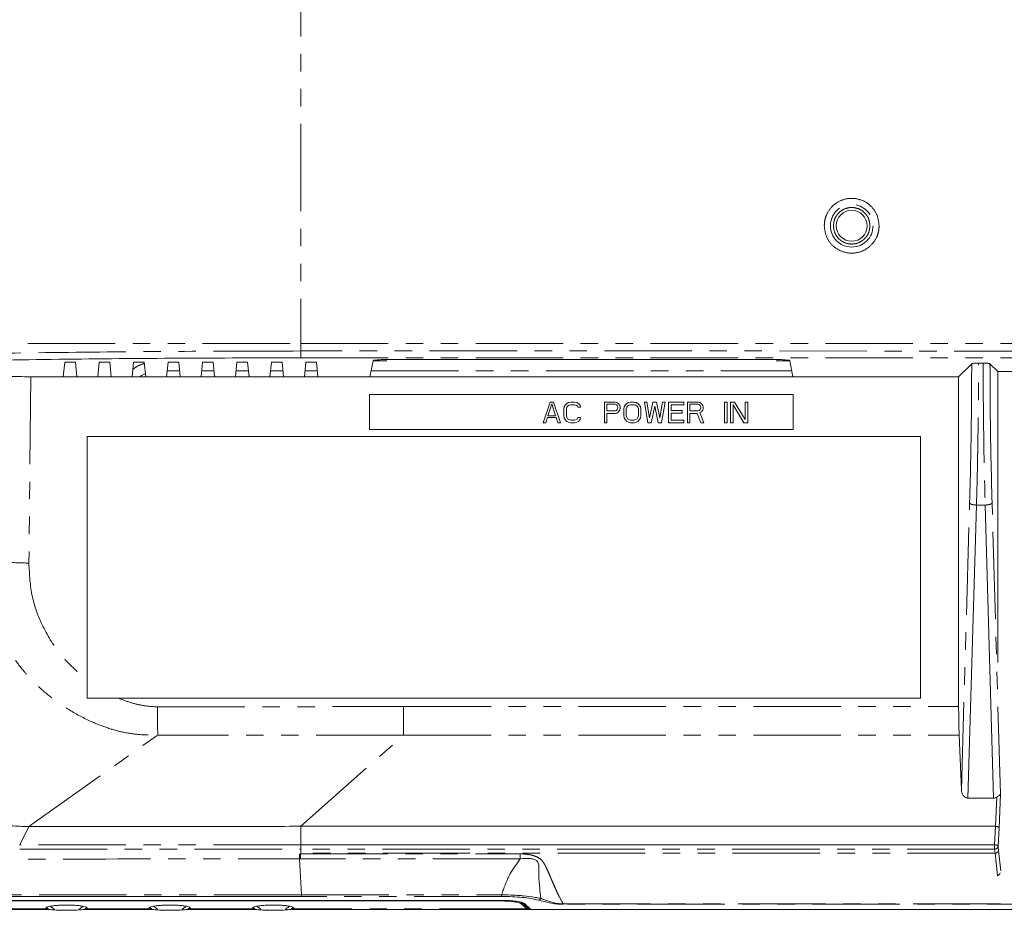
# Model space of a CAD drawing. Header units: millimetres. Extents: x 19 to 844, y 7 to 552.
# Tile 11 of 36: x 112 to 183, y 232 to 296. Entities that reach past the tile are written whole.
import ezdxf

# ---------------------------------------------------------------- set-up
doc = ezdxf.new("R2010")
doc.units = ezdxf.units.MM
doc.linetypes.add('PHANTOM', pattern=[12.7, 6.35, -1.27, 1.27, -1.27, 1.27, -1.27])

msp = doc.modelspace()

# ---------------------------------------------------------------- linework, layer by layer
at = {"color": 8, "linetype": 'PHANTOM', "lineweight": 0}
for p, q in [((132.379, 339.723), (132.38, 272.972)), ((132.38, 272.972), (132.38, 272.429)), ((132.38, 272.972), (262.38, 272.972)), ((262.38, 272.428), (132.38, 272.429)), ((132.38, 271.933), (262.38, 271.933)), ((138.619, 271.722), (137.642, 271.722)), ((167.884, 271.722), (166.89, 271.722)), ((122.679, 270.988), (123.58, 270.988)), ((125.179, 270.988), (126.08, 270.988)), ((127.679, 270.988), (128.58, 270.988)), ((130.179, 270.988), (131.08, 270.988)), ((132.679, 270.988), (133.58, 270.988)), ((137.479, 270.988), (168.03, 270.988)), ((181.921, 271.548), (181.922, 271.265)), ((181.922, 271.265), (181.924, 270.651)), ((112.775, 270.56), (112.638, 257.027)), ((180.343, 240.576), (180.942, 261.398)), ((181.44, 261.242), (182.071, 261.242)), ((183.179, 240.254), (182.57, 261.398)), ((121.978, 246.585), (139.841, 246.614)), ((139.841, 246.614), (180.144, 246.614)), ((112.629, 237.902), (121.99, 244.537)), ((139.841, 244.53), (121.99, 244.537)), ((132.387, 237.917), (139.841, 244.53)), ((139.841, 244.53), (180.184, 244.53)), ((182.917, 240.04), (182.831, 237.917)), ((112.629, 237.902), (111.969, 236.581)), ((132.387, 237.917), (132.386, 236.582)), ((182.831, 237.917), (182.756, 236.581)), ((132.382, 236.261), (132.382, 235.96)), ((182.756, 236.261), (132.382, 236.261)), ((182.786, 235.96), (132.382, 235.96)), ((182.756, 236.261), (182.786, 235.96)), ((132.29, 235.914), (132.29, 235.554)), ((132.29, 235.554), (132.428, 232.942)), ((132.358, 235.914), (148.319, 235.914)), ((148.32, 235.553), (132.358, 235.553)), ((148.32, 235.553), (148.319, 235.914)), ((132.428, 232.942), (146.959, 232.942)), ((146.959, 232.823), (132.428, 232.823)), ((146.889, 232.498), (146.889, 232.537)), ((148.366, 232.301), (148.366, 232.403)), ((150.237, 232.413), (149.631, 232.553)), ((113.903, 231.923), (109.356, 231.923)), ((121.403, 231.923), (116.856, 231.923)), ((128.903, 231.923), (124.356, 231.923)), ((148.787, 231.923), (131.856, 231.923)), ((151.431, 232.276), (264.777, 232.276)), ((264.777, 232.254), (151.431, 232.254))]:
    msp.add_line(p, q, dxfattribs=at)
at = {"color": 7, "linetype": 'Continuous', "lineweight": 15}
for p, q in [((137.394, 270.56), (137.626, 271.724)), ((138.626, 271.81), (166.884, 271.81)), ((167.883, 271.724), (168.116, 270.56)), ((115.137, 270.56), (115.241, 271.606)), ((115.491, 271.627), (115.768, 271.627)), ((116.018, 271.606), (116.123, 270.56)), ((117.637, 270.56), (117.741, 271.606)), ((117.991, 271.627), (118.268, 271.627)), ((118.518, 271.606), (118.623, 270.56)), ((120.137, 270.56), (120.241, 271.606)), ((120.491, 271.627), (120.768, 271.627)), ((121.018, 271.606), (121.123, 270.56)), ((122.637, 270.56), (122.741, 271.606)), ((122.991, 271.627), (123.268, 271.627)), ((123.518, 271.606), (123.623, 270.56)), ((125.137, 270.56), (125.241, 271.606)), ((125.491, 271.627), (125.768, 271.627)), ((126.018, 271.606), (126.123, 270.56)), ((127.637, 270.56), (127.741, 271.606)), ((127.991, 271.627), (128.268, 271.627)), ((128.518, 271.606), (128.623, 270.56)), ((130.137, 270.56), (130.241, 271.606)), ((130.491, 271.627), (130.768, 271.627)), ((131.018, 271.606), (131.123, 270.56)), ((132.637, 270.56), (132.741, 271.606)), ((132.991, 271.627), (133.268, 271.627)), ((133.518, 271.606), (133.623, 270.56)), ((180.144, 270.56), (181.092, 271.508)), ((181.921, 271.548), (181.591, 271.548)), ((182.42, 271.508), (182.983, 270.944)), ((112.775, 270.56), (115.137, 270.56)), ((116.123, 270.56), (115.137, 270.56)), ((116.123, 270.56), (117.637, 270.56)), ((118.623, 270.56), (117.637, 270.56)), ((118.623, 270.56), (120.137, 270.56)), ((121.123, 270.56), (120.137, 270.56)), ((121.123, 270.56), (122.637, 270.56)), ((123.623, 270.56), (122.637, 270.56)), ((123.623, 270.56), (125.137, 270.56)), ((126.123, 270.56), (125.137, 270.56)), ((126.123, 270.56), (127.637, 270.56)), ((128.623, 270.56), (127.637, 270.56)), ((128.623, 270.56), (130.137, 270.56)), ((131.123, 270.56), (130.137, 270.56)), ((131.123, 270.56), (132.637, 270.56)), ((133.623, 270.56), (132.637, 270.56)), ((133.623, 270.56), (137.394, 270.56)), ((168.116, 270.56), (137.394, 270.56)), ((168.116, 270.56), (180.144, 270.56)), ((180.144, 270.56), (180.144, 246.614)), ((182.983, 270.944), (194.067, 270.944)), ((182.983, 270.944), (182.983, 249.806)), ((137.38, 269.272), (168.13, 269.272)), ((137.38, 266.722), (137.38, 269.272)), ((168.13, 269.272), (168.13, 266.722)), ((149.975, 267.222), (150.475, 268.722)), ((150.6, 268.595), (150.318, 267.733)), ((150.475, 268.722), (150.725, 268.722)), ((150.881, 267.733), (150.6, 268.595)), ((150.725, 268.722), (151.225, 267.222)), ((151.475, 268.212), (151.506, 268.371)), ((151.475, 267.733), (151.475, 268.212)), ((151.506, 268.371), (151.568, 268.499)), ((151.568, 268.499), (151.693, 268.627)), ((151.693, 268.34), (151.662, 268.212)), ((151.662, 268.212), (151.662, 267.733)), ((151.693, 268.627), (151.818, 268.691)), ((151.756, 268.435), (151.693, 268.34)), ((151.85, 268.499), (151.756, 268.435)), ((151.818, 268.691), (151.975, 268.722)), ((151.975, 268.531), (151.85, 268.499)), ((151.975, 268.722), (152.256, 268.722)), ((152.256, 268.531), (151.975, 268.531)), ((152.256, 268.722), (152.412, 268.691)), ((152.381, 268.499), (152.256, 268.531)), ((152.475, 268.435), (152.381, 268.499)), ((152.412, 268.691), (152.537, 268.627)), ((152.506, 268.34), (152.475, 268.435)), ((152.693, 268.34), (152.506, 268.34)), ((152.537, 268.627), (152.662, 268.499)), ((152.662, 268.499), (152.693, 268.34)), ((154.42, 268.722), (155.17, 268.722)), ((154.42, 267.222), (154.42, 268.722)), ((155.201, 268.563), (154.607, 268.563)), ((154.607, 268.563), (154.607, 268.084)), ((155.17, 268.722), (155.326, 268.691)), ((155.295, 268.531), (155.201, 268.563)), ((155.201, 268.084), (155.295, 268.116)), ((155.357, 268.467), (155.295, 268.531)), ((155.295, 268.116), (155.357, 268.18)), ((155.326, 268.691), (155.451, 268.595)), ((155.388, 268.371), (155.357, 268.467)), ((155.357, 268.18), (155.388, 268.276)), ((155.388, 268.276), (155.388, 268.371)), ((155.451, 268.595), (155.545, 268.467)), ((155.545, 268.148), (155.451, 268.02)), ((155.545, 268.467), (155.576, 268.371)), ((155.576, 268.244), (155.545, 268.148)), ((155.576, 268.371), (155.576, 268.244)), ((155.826, 268.212), (155.857, 268.371)), ((155.826, 267.733), (155.826, 268.212)), ((155.857, 268.371), (155.92, 268.499)), ((155.92, 268.499), (156.045, 268.627)), ((156.045, 268.34), (156.013, 268.212)), ((156.013, 268.212), (156.013, 267.733)), ((156.045, 268.627), (156.17, 268.691)), ((156.107, 268.435), (156.045, 268.34)), ((156.201, 268.499), (156.107, 268.435)), ((156.17, 268.691), (156.326, 268.722)), ((156.326, 268.531), (156.201, 268.499)), ((156.326, 268.722), (156.576, 268.722)), ((156.576, 268.531), (156.326, 268.531)), ((156.576, 268.722), (156.732, 268.691)), ((156.701, 268.499), (156.576, 268.531)), ((156.795, 268.435), (156.701, 268.499)), ((156.732, 268.691), (156.857, 268.627)), ((156.857, 268.34), (156.795, 268.435)), ((156.857, 268.627), (156.982, 268.499)), ((156.888, 268.212), (156.857, 268.34)), ((156.888, 267.733), (156.888, 268.212)), ((156.982, 268.499), (157.045, 268.371)), ((157.045, 268.371), (157.076, 268.212)), ((157.076, 268.212), (157.076, 267.733)), ((157.326, 268.722), (157.513, 268.722)), ((157.576, 267.222), (157.326, 268.722)), ((157.513, 268.722), (157.701, 267.574)), ((157.701, 267.574), (157.951, 268.722)), ((158.076, 268.435), (157.826, 267.222)), ((157.951, 268.722), (158.201, 268.722)), ((158.326, 267.222), (158.076, 268.435)), ((158.201, 268.722), (158.451, 267.574)), ((158.451, 267.574), (158.638, 268.722)), ((158.826, 268.722), (158.576, 267.222)), ((158.638, 268.722), (158.826, 268.722)), ((159.076, 268.722), (160.201, 268.722)), ((159.076, 267.222), (159.076, 268.722)), ((159.263, 268.531), (159.263, 268.116)), ((160.201, 268.531), (159.263, 268.531)), ((159.263, 268.116), (160.076, 268.116)), ((160.076, 268.116), (160.076, 267.925)), ((160.201, 268.722), (160.201, 268.531)), ((160.451, 268.722), (161.201, 268.722)), ((160.451, 267.222), (160.451, 268.722)), ((160.638, 268.563), (160.638, 268.084)), ((161.232, 268.563), (160.638, 268.563)), ((161.201, 268.722), (161.357, 268.691)), ((161.326, 268.531), (161.232, 268.563)), ((161.232, 268.084), (161.326, 268.116)), ((161.388, 268.467), (161.326, 268.531)), ((161.326, 268.116), (161.388, 268.18)), ((161.357, 268.691), (161.482, 268.595)), ((161.42, 268.371), (161.388, 268.467)), ((161.388, 268.18), (161.42, 268.276)), ((161.42, 268.276), (161.42, 268.371)), ((161.482, 268.595), (161.576, 268.467)), ((161.576, 268.148), (161.482, 268.02)), ((161.576, 268.467), (161.607, 268.371)), ((161.607, 268.244), (161.576, 268.148)), ((161.607, 268.371), (161.607, 268.244)), ((163.149, 267.222), (163.149, 268.722)), ((163.149, 268.722), (163.337, 268.722)), ((163.337, 268.722), (163.337, 267.222)), ((163.587, 268.722), (163.868, 268.722)), ((163.587, 267.222), (163.587, 268.722)), ((163.774, 268.531), (163.774, 267.222)), ((164.555, 267.222), (163.774, 268.531)), ((163.868, 268.722), (164.649, 267.446)), ((164.649, 268.722), (164.837, 268.722)), ((164.649, 267.446), (164.649, 268.722)), ((164.837, 268.722), (164.837, 267.222)), ((150.287, 267.605), (150.162, 267.222)), ((150.912, 267.605), (150.287, 267.605)), ((150.318, 267.733), (150.881, 267.733)), ((151.037, 267.222), (150.912, 267.605)), ((151.506, 267.574), (151.475, 267.733)), ((151.568, 267.446), (151.506, 267.574)), ((151.693, 267.318), (151.568, 267.446)), ((151.662, 267.733), (151.693, 267.605)), ((151.693, 267.605), (151.756, 267.51)), ((151.756, 267.51), (151.85, 267.446)), ((151.85, 267.446), (151.975, 267.414)), ((151.975, 267.414), (152.256, 267.414)), ((152.256, 267.414), (152.381, 267.446)), ((152.381, 267.446), (152.475, 267.51)), ((152.475, 267.51), (152.506, 267.605)), ((152.506, 267.605), (152.693, 267.605)), ((152.662, 267.446), (152.537, 267.318)), ((152.693, 267.605), (152.662, 267.446)), ((154.607, 268.084), (155.201, 268.084)), ((154.607, 267.893), (154.607, 267.222)), ((155.17, 267.893), (154.607, 267.893)), ((155.326, 267.925), (155.17, 267.893)), ((155.451, 268.02), (155.326, 267.925)), ((155.857, 267.574), (155.826, 267.733)), ((155.92, 267.446), (155.857, 267.574)), ((156.045, 267.318), (155.92, 267.446)), ((156.013, 267.733), (156.045, 267.605)), ((156.045, 267.605), (156.107, 267.51)), ((156.107, 267.51), (156.201, 267.446)), ((156.201, 267.446), (156.326, 267.414)), ((156.326, 267.414), (156.576, 267.414)), ((156.576, 267.414), (156.701, 267.446)), ((156.701, 267.446), (156.795, 267.51)), ((156.795, 267.51), (156.857, 267.605)), ((156.857, 267.605), (156.888, 267.733)), ((156.982, 267.446), (156.857, 267.318)), ((157.045, 267.574), (156.982, 267.446)), ((157.076, 267.733), (157.045, 267.574)), ((160.076, 267.925), (159.263, 267.925)), ((159.263, 267.925), (159.263, 267.414)), ((159.263, 267.414), (160.201, 267.414)), ((160.201, 267.414), (160.201, 267.222)), ((160.638, 268.084), (161.232, 268.084)), ((160.638, 267.893), (160.638, 267.222)), ((161.17, 267.893), (160.638, 267.893)), ((161.42, 267.222), (161.17, 267.893)), ((161.482, 268.02), (161.357, 267.957)), ((161.357, 267.957), (161.638, 267.222)), ((168.13, 266.722), (137.38, 266.722)), ((150.162, 267.222), (149.975, 267.222)), ((151.225, 267.222), (151.037, 267.222)), ((151.818, 267.254), (151.693, 267.318)), ((151.975, 267.222), (151.818, 267.254)), ((152.256, 267.222), (151.975, 267.222)), ((152.412, 267.254), (152.256, 267.222)), ((152.537, 267.318), (152.412, 267.254)), ((154.607, 267.222), (154.42, 267.222)), ((156.17, 267.254), (156.045, 267.318)), ((156.326, 267.222), (156.17, 267.254)), ((156.576, 267.222), (156.326, 267.222)), ((156.732, 267.254), (156.576, 267.222)), ((156.857, 267.318), (156.732, 267.254)), ((157.826, 267.222), (157.576, 267.222)), ((158.576, 267.222), (158.326, 267.222)), ((160.201, 267.222), (159.076, 267.222)), ((160.638, 267.222), (160.451, 267.222)), ((161.638, 267.222), (161.42, 267.222)), ((163.337, 267.222), (163.149, 267.222)), ((163.774, 267.222), (163.587, 267.222)), ((164.837, 267.222), (164.555, 267.222)), ((116.88, 266.222), (177.38, 266.222)), ((116.88, 248.52), (116.88, 266.222)), ((177.38, 266.222), (177.38, 247.222)), ((180.818, 239.962), (181.44, 261.242)), ((182.071, 261.242), (182.683, 239.962)), ((116.88, 247.222), (116.88, 248.52)), ((119.132, 247.222), (116.88, 247.222)), ((177.38, 247.222), (119.132, 247.222)), ((139.841, 244.53), (139.841, 246.614)), ((180.184, 244.53), (180.343, 240.576)), ((183.08, 237.797), (183.179, 240.254)), ((180.818, 239.962), (182.683, 239.962)), ((182.831, 237.917), (132.387, 237.917)), ((183.005, 236.447), (183.08, 237.797)), ((132.386, 236.582), (182.756, 236.581)), ((182.97, 234.321), (182.786, 235.96)), ((183.035, 236.148), (183.005, 236.447)), ((183.198, 234.686), (183.035, 236.148)), ((132.358, 235.914), (132.358, 235.553)), ((86.87, 232.537), (146.889, 232.537)), ((86.87, 232.498), (146.889, 232.498)), ((148.391, 232.403), (148.862, 231.98)), ((109.226, 231.887), (114.03, 231.887)), ((113.903, 232.008), (113.88, 231.965)), ((113.88, 231.965), (113.903, 231.923)), ((113.903, 231.923), (113.997, 231.89)), ((116.726, 231.887), (121.53, 231.887)), ((116.856, 231.923), (116.755, 231.89)), ((116.88, 231.965), (116.856, 232.008)), ((116.856, 231.923), (116.88, 231.965)), ((121.403, 232.008), (121.38, 231.965)), ((121.38, 231.965), (121.403, 231.923)), ((121.403, 231.923), (121.497, 231.89)), ((124.226, 231.887), (129.03, 231.887)), ((124.356, 231.923), (124.255, 231.89)), ((124.38, 231.965), (124.356, 232.008)), ((124.356, 231.923), (124.38, 231.965)), ((128.903, 232.008), (128.88, 231.965)), ((128.88, 231.965), (128.903, 231.923)), ((128.903, 231.923), (128.997, 231.89)), ((131.726, 231.887), (148.936, 231.887)), ((131.755, 231.89), (131.856, 231.923)), ((131.88, 231.965), (131.856, 232.008)), ((131.856, 231.923), (131.88, 231.965)), ((148.366, 232.301), (148.787, 231.923)), ((148.613, 232.308), (149.089, 231.88)), ((148.88, 231.887), (148.787, 231.923)), ((148.862, 231.98), (148.977, 231.981)), ((148.88, 231.98), (148.88, 231.883)), ((307.63, 231.88), (148.88, 231.88)), ((301.13, 231.88), (149.089, 231.88))]:
    msp.add_line(p, q, dxfattribs=at)
at = {"color": 8, "linetype": 'PHANTOM', "lineweight": 0, "flags": 128}
msp.add_lwpolyline([(120.67, 270.56), (120.815, 270.651), (121.099, 270.792)], dxfattribs=at)
at = {"color": 8, "linetype": 'PHANTOM', "lineweight": 0}
msp.add_circle((172.38, 281.522), 1.548, dxfattribs=at)
at = {"color": 7, "linetype": 'Continuous', "lineweight": 15}
msp.add_circle((172.38, 281.522), 1.125, dxfattribs=at)
at = {"color": 8, "linetype": 'PHANTOM', "lineweight": 0}
for points, knots in [([(170.389, 281.524), (170.397, 281.657), (170.412, 281.921), (170.574, 282.423), (170.944, 282.976), (171.608, 283.412), (172.385, 283.564), (173.163, 283.407), (173.82, 282.967), (174.279, 282.304), (174.34, 281.782), (174.37, 281.521)], [0, 0, 0, 0, 0.063663, 0.127335, 0.252269, 0.376727, 0.50096, 0.625198, 0.749613, 0.874672, 1, 1, 1, 1]), ([(173.706, 281.522), (173.688, 281.689), (173.661, 281.947), (173.496, 282.256), (173.324, 282.467), (173.113, 282.639), (172.804, 282.799), (172.38, 282.881), (171.955, 282.799), (171.646, 282.639), (171.435, 282.467), (171.264, 282.256), (171.098, 281.947), (171.071, 281.689), (171.053, 281.522)], [0, 0, 0, 0, 0.119721, 0.184828, 0.25, 0.315107, 0.380278, 0.5, 0.619721, 0.684828, 0.75, 0.815107, 0.880279, 1, 1, 1, 1]), ([(174.37, 281.521), (174.362, 281.388), (174.347, 281.124), (174.185, 280.622), (173.815, 280.069), (173.151, 279.633), (172.374, 279.481), (171.596, 279.638), (170.939, 280.078), (170.48, 280.741), (170.42, 281.263), (170.389, 281.524)], [0, 0, 0, 0, 0.063663, 0.127335, 0.252269, 0.376727, 0.50096, 0.625198, 0.749613, 0.874672, 1, 1, 1, 1]), ([(171.053, 281.522), (171.071, 281.356), (171.098, 281.098), (171.263, 280.789), (171.435, 280.578), (171.646, 280.406), (171.955, 280.246), (172.38, 280.164), (172.804, 280.246), (173.113, 280.406), (173.324, 280.578), (173.496, 280.789), (173.661, 281.098), (173.688, 281.356), (173.706, 281.522)], [0, 0, 0, 0, 0.119721, 0.184829, 0.25, 0.315107, 0.380279, 0.5, 0.619722, 0.684828, 0.75, 0.815107, 0.880278, 1, 1, 1, 1]), ([(74.455, 272.973), (76.79, 272.973), (81.425, 272.973), (88.546, 272.973), (95.71, 272.973), (102.935, 272.973), (110.216, 272.973), (117.554, 272.973), (124.948, 272.973), (129.899, 272.972), (132.38, 272.972)], [0, 0, 0, 0, 0.129212, 0.256399, 0.381955, 0.506291, 0.629831, 0.753006, 0.876251, 1, 1, 1, 1]), ([(132.38, 272.429), (129.373, 272.423), (123.359, 272.413), (114.389, 272.324), (105.499, 272.186), (99.7, 272.047), (96.8, 271.978)], [0, 0, 0, 0, 0.25, 0.5, 0.75, 1, 1, 1, 1]), ([(132.38, 271.933), (132.38, 271.945), (132.38, 271.969), (132.38, 272.085), (132.38, 272.244), (132.38, 272.367), (132.38, 272.429)], [0, 0, 0, 0, 0.25, 0.5, 0.75, 1, 1, 1, 1]), ([(121.026, 271.525), (120.824, 271.462), (120.517, 271.365), (120.273, 271.158), (120.189, 271.088)], [0, 0, 0, 0, 0.656849, 1, 1, 1, 1]), ([(181.44, 261.242), (181.469, 262.366), (181.526, 264.608), (181.576, 268.067), (181.586, 270.39), (181.591, 271.548)], [0, 0, 0, 0, 0.335247, 0.668572, 1, 1, 1, 1]), ([(181.924, 270.651), (181.935, 269.056), (181.956, 265.86), (182.033, 262.783), (182.071, 261.242)], [0, 0, 0, 0, 0.499271, 1, 1, 1, 1]), ([(180.942, 261.398), (180.954, 261.378), (180.977, 261.34), (181.094, 261.29), (181.254, 261.253), (181.378, 261.246), (181.44, 261.242)], [0, 0, 0, 0, 0.250001, 0.500001, 0.750002, 1, 1, 1, 1]), ([(182.071, 261.242), (182.133, 261.246), (182.258, 261.253), (182.417, 261.29), (182.535, 261.34), (182.558, 261.379), (182.57, 261.398)], [0, 0, 0, 0, 0.249999, 0.5, 0.75, 1, 1, 1, 1]), ([(109.467, 257.129), (109.488, 256.547), (109.524, 255.538), (109.762, 254.222), (110.057, 253.147), (110.379, 252.246), (110.829, 251.302), (111.355, 250.386), (111.979, 249.522), (112.626, 248.766), (113.379, 247.998), (114.342, 247.191), (115.595, 246.321), (116.872, 245.63), (118.183, 245.098), (119.365, 244.748), (120.659, 244.548), (121.537, 244.541), (121.99, 244.537)], [0, 0, 0, 0, 0.088347, 0.153387, 0.202538, 0.257758, 0.298703, 0.361389, 0.418144, 0.460735, 0.512658, 0.581695, 0.65168, 0.744381, 0.801729, 0.866669, 0.93127, 1, 1, 1, 1]), ([(112.638, 257.027), (112.06, 257.046), (110.905, 257.083), (109.947, 257.113), (109.467, 257.129)], [0, 0, 0, 0, 0.4999989, 1, 1, 1, 1]), ([(112.638, 257.027), (112.679, 256.204), (112.761, 254.555), (113.667, 252.232), (115.005, 250.135), (116.255, 249.058), (116.88, 248.52)], [0, 0, 0, 0, 0.24987, 0.499876, 0.749957, 1, 1, 1, 1]), ([(119.132, 247.222), (119.439, 247.106), (120.051, 246.876), (121.005, 246.645), (121.654, 246.605), (121.978, 246.585)], [0, 0, 0, 0, 0.336017, 0.668457, 1, 1, 1, 1]), ([(121.99, 244.537), (121.988, 244.867), (121.984, 245.526), (121.98, 246.232), (121.978, 246.585)], [0, 0, 0, 0, 0.500002, 1, 1, 1, 1]), ([(132.386, 236.582), (130.285, 236.582), (125.924, 236.582), (119.118, 236.582), (114.413, 236.582), (111.969, 236.581)], [0, 0, 0, 0, 0.3086388, 0.6408116, 1, 1, 1, 1]), ([(111.97, 236.261), (112.758, 236.261), (114.265, 236.261), (116.419, 236.261), (118.362, 236.261), (120.093, 236.261), (121.749, 236.261), (125.822, 236.261), (129.388, 236.261), (132.382, 236.262)], [0, 0, 0, 0, 0.115884, 0.221418, 0.3166, 0.401432, 0.475913, 0.560008, 1, 1, 1, 1]), ([(132.386, 236.582), (132.385, 236.562), (132.384, 236.517), (132.383, 236.435), (132.383, 236.359), (132.382, 236.3), (132.382, 236.274), (132.382, 236.261)], [0, 0, 0, 0, 0.193951, 0.425073, 0.693228, 0.841939, 1, 1, 1, 1]), ([(182.756, 236.581), (182.787, 236.578), (182.85, 236.572), (182.93, 236.541), (182.988, 236.497), (183, 236.464), (183.005, 236.447)], [0, 0, 0, 0, 0.249999, 0.500001, 0.749998, 1, 1, 1, 1]), ([(182.756, 236.581), (182.756, 236.555), (182.756, 236.502), (182.756, 236.442), (182.756, 236.413)], [0, 0, 0, 0, 0.5000043, 1, 1, 1, 1]), ([(183.005, 236.447), (183, 236.424), (182.989, 236.376), (182.931, 236.316), (182.851, 236.273), (182.788, 236.265), (182.756, 236.261)], [0, 0, 0, 0, 0.249997, 0.499999, 0.749999, 1, 1, 1, 1]), ([(182.756, 236.413), (182.756, 236.384), (182.756, 236.326), (182.756, 236.283), (182.756, 236.261)], [0, 0, 0, 0, 0.499991, 1, 1, 1, 1]), ([(182.786, 235.96), (182.817, 235.964), (182.88, 235.972), (182.961, 236.016), (183.019, 236.077), (183.03, 236.125), (183.035, 236.148)], [0, 0, 0, 0, 0.25, 0.5, 0.749995, 1, 1, 1, 1]), ([(102.424, 235.485), (104.91, 235.498), (109.562, 235.522), (114.452, 235.535), (116.917, 235.54), (117.237, 235.541), (117.323, 235.541), (122.01, 235.55), (126.911, 235.554), (131.869, 235.554), (132.18, 235.554), (132.261, 235.554), (132.283, 235.554), (132.289, 235.554), (132.29, 235.554)], [0, 0, 0, 0, 0.24988, 0.467456, 0.491179, 0.497395, 0.499586, 0.499846, 0.968184, 0.99177, 0.997804, 0.999382, 0.999935, 1, 1, 1, 1]), ([(146.959, 232.942), (147.13, 233.441), (147.445, 234.365), (148.044, 235.178), (148.32, 235.553)], [0, 0, 0, 0, 0.539788, 1, 1, 1, 1]), ([(148.319, 235.914), (148.41, 235.912), (148.589, 235.908), (148.835, 235.882), (149.049, 235.847), (149.264, 235.797), (149.49, 235.714), (149.733, 235.588), (149.922, 235.406), (150.071, 235.187), (150.202, 234.922), (150.333, 234.626), (150.455, 234.357), (150.546, 234.136), (150.638, 233.922), (150.76, 233.643), (150.916, 233.283), (151.143, 232.805), (151.321, 232.478), (151.431, 232.276)], [0, 0, 0, 0, 0.034038, 0.067785, 0.093733, 0.117136, 0.154001, 0.191242, 0.233806, 0.281912, 0.334767, 0.404981, 0.475823, 0.516607, 0.556789, 0.625801, 0.717393, 0.825892, 1, 1, 1, 1]), ([(132.428, 232.942), (125.378, 232.942), (113.69, 232.941), (99.448, 232.964), (91.707, 232.998), (88.433, 233.019), (87.613, 233.025), (87.343, 233.027), (87.242, 233.028)], [0, 0, 0, 0, 0.468067, 0.775997, 0.945565, 0.982013, 0.993314, 1, 1, 1, 1]), ([(132.428, 232.823), (132.428, 232.827), (132.428, 232.835), (132.428, 232.862), (132.428, 232.897), (132.428, 232.927), (132.428, 232.942)], [0, 0, 0, 0, 0.249998, 0.499999, 0.750005, 1, 1, 1, 1]), ([(149.631, 232.553), (149.649, 232.556), (149.685, 232.562), (149.737, 232.59), (149.783, 232.629), (149.805, 232.663), (149.816, 232.68)], [0, 0, 0, 0, 0.246102, 0.499997, 0.7539, 1, 1, 1, 1]), ([(113.903, 232.008), (113.944, 231.992), (114, 231.971), (114.042, 231.946), (114.047, 231.938), (114.049, 231.934)], [0, 0, 0, 0, 0.554519, 0.7854, 1, 1, 1, 1]), ([(114.049, 231.934), (114.047, 231.931), (114.043, 231.924), (114.001, 231.918), (113.944, 231.921), (113.903, 231.923)], [0, 0, 0, 0, 0.21595, 0.446713, 1, 1, 1, 1]), ([(116.711, 231.934), (116.713, 231.938), (116.717, 231.946), (116.759, 231.971), (116.816, 231.992), (116.856, 232.008)], [0, 0, 0, 0, 0.214597, 0.445479, 1, 1, 1, 1]), ([(116.856, 231.923), (116.815, 231.921), (116.758, 231.918), (116.716, 231.924), (116.712, 231.931), (116.711, 231.934)], [0, 0, 0, 0, 0.553287, 0.78405, 1, 1, 1, 1]), ([(121.403, 232.008), (121.444, 231.992), (121.5, 231.971), (121.542, 231.946), (121.547, 231.938), (121.549, 231.934)], [0, 0, 0, 0, 0.554519, 0.7854, 1, 1, 1, 1]), ([(121.549, 231.934), (121.547, 231.931), (121.543, 231.924), (121.501, 231.918), (121.444, 231.921), (121.403, 231.923)], [0, 0, 0, 0, 0.21595, 0.446713, 1, 1, 1, 1]), ([(124.211, 231.934), (124.213, 231.938), (124.217, 231.946), (124.259, 231.971), (124.316, 231.992), (124.356, 232.008)], [0, 0, 0, 0, 0.214597, 0.445479, 1, 1, 1, 1]), ([(124.356, 231.923), (124.315, 231.921), (124.258, 231.918), (124.216, 231.924), (124.212, 231.931), (124.211, 231.934)], [0, 0, 0, 0, 0.553283, 0.784054, 1, 1, 1, 1]), ([(128.903, 232.008), (128.944, 231.992), (129, 231.971), (129.042, 231.946), (129.047, 231.938), (129.049, 231.934)], [0, 0, 0, 0, 0.554519, 0.7854, 1, 1, 1, 1]), ([(129.049, 231.934), (129.047, 231.931), (129.043, 231.924), (129.001, 231.918), (128.944, 231.921), (128.903, 231.923)], [0, 0, 0, 0, 0.21595, 0.446713, 1, 1, 1, 1]), ([(131.711, 231.934), (131.713, 231.938), (131.717, 231.946), (131.759, 231.971), (131.816, 231.992), (131.856, 232.008)], [0, 0, 0, 0, 0.214597, 0.445479, 1, 1, 1, 1]), ([(131.856, 231.923), (131.815, 231.921), (131.758, 231.918), (131.716, 231.924), (131.712, 231.931), (131.711, 231.934)], [0, 0, 0, 0, 0.553283, 0.784054, 1, 1, 1, 1])]:
    msp.add_open_spline(points, degree=3, knots=knots, dxfattribs=at)
at = {"color": 7, "linetype": 'Continuous', "lineweight": 15}
for points, knots in [([(132.38, 271.933), (129.441, 271.927), (123.564, 271.917), (114.795, 271.832), (106.102, 271.7), (100.426, 271.567), (97.588, 271.5)], [0, 0, 0, 0, 0.249998, 0.5, 0.749998, 1, 1, 1, 1]), ([(137.626, 271.724), (137.631, 271.73), (137.64, 271.742), (137.724, 271.764), (137.912, 271.786), (138.162, 271.802), (138.412, 271.809), (138.553, 271.809), (138.626, 271.81)], [0, 0, 0, 0, 0.140582, 0.271445, 0.500224, 0.728815, 0.85943, 1, 1, 1, 1]), ([(166.884, 271.81), (166.957, 271.809), (167.097, 271.809), (167.347, 271.802), (167.597, 271.786), (167.785, 271.764), (167.869, 271.742), (167.879, 271.73), (167.883, 271.724)], [0, 0, 0, 0, 0.140475, 0.271182, 0.499773, 0.728551, 0.859322, 1, 1, 1, 1]), ([(115.241, 271.606), (115.243, 271.609), (115.247, 271.614), (115.275, 271.619), (115.303, 271.622), (115.339, 271.624), (115.401, 271.627), (115.454, 271.627), (115.491, 271.627)], [0, 0, 0, 0, 0.273359, 0.390316, 0.500692, 0.610959, 0.727626, 1, 1, 1, 1]), ([(115.768, 271.627), (115.805, 271.627), (115.858, 271.627), (115.92, 271.624), (115.956, 271.622), (115.984, 271.619), (116.012, 271.614), (116.016, 271.609), (116.018, 271.606)], [0, 0, 0, 0, 0.272359, 0.389027, 0.499311, 0.609676, 0.726634, 1, 1, 1, 1]), ([(117.741, 271.606), (117.743, 271.609), (117.747, 271.614), (117.775, 271.619), (117.803, 271.622), (117.839, 271.624), (117.901, 271.627), (117.954, 271.627), (117.991, 271.627)], [0, 0, 0, 0, 0.273364, 0.390314, 0.50069, 0.610973, 0.727624, 1, 1, 1, 1]), ([(118.268, 271.627), (118.305, 271.627), (118.358, 271.627), (118.42, 271.624), (118.456, 271.622), (118.484, 271.619), (118.512, 271.614), (118.516, 271.609), (118.518, 271.606)], [0, 0, 0, 0, 0.272375, 0.389043, 0.499311, 0.609687, 0.726636, 1, 1, 1, 1]), ([(120.241, 271.606), (120.243, 271.609), (120.247, 271.614), (120.275, 271.619), (120.303, 271.622), (120.339, 271.624), (120.401, 271.627), (120.454, 271.627), (120.491, 271.627)], [0, 0, 0, 0, 0.273367, 0.390325, 0.500702, 0.610972, 0.72764, 1, 1, 1, 1]), ([(120.768, 271.627), (120.805, 271.627), (120.858, 271.627), (120.92, 271.624), (120.956, 271.622), (120.984, 271.619), (121.012, 271.614), (121.016, 271.609), (121.018, 271.606)], [0, 0, 0, 0, 0.272373, 0.38904, 0.499307, 0.609682, 0.726638, 1, 1, 1, 1]), ([(122.741, 271.606), (122.743, 271.609), (122.747, 271.614), (122.775, 271.619), (122.803, 271.622), (122.839, 271.624), (122.901, 271.627), (122.954, 271.627), (122.991, 271.627)], [0, 0, 0, 0, 0.273362, 0.390318, 0.500693, 0.61096, 0.727627, 1, 1, 1, 1]), ([(123.268, 271.627), (123.305, 271.627), (123.358, 271.627), (123.42, 271.624), (123.456, 271.622), (123.484, 271.619), (123.512, 271.614), (123.516, 271.609), (123.518, 271.606)], [0, 0, 0, 0, 0.272359, 0.389027, 0.499311, 0.609676, 0.726634, 1, 1, 1, 1]), ([(125.241, 271.606), (125.243, 271.609), (125.247, 271.614), (125.275, 271.619), (125.303, 271.622), (125.339, 271.624), (125.401, 271.627), (125.454, 271.627), (125.491, 271.627)], [0, 0, 0, 0, 0.273364, 0.390314, 0.50069, 0.610973, 0.727624, 1, 1, 1, 1]), ([(125.768, 271.627), (125.805, 271.627), (125.858, 271.627), (125.92, 271.624), (125.956, 271.622), (125.984, 271.619), (126.012, 271.614), (126.016, 271.609), (126.018, 271.606)], [0, 0, 0, 0, 0.272376, 0.389027, 0.49931, 0.609686, 0.726636, 1, 1, 1, 1]), ([(127.741, 271.606), (127.743, 271.609), (127.747, 271.614), (127.775, 271.619), (127.803, 271.622), (127.839, 271.624), (127.901, 271.627), (127.954, 271.627), (127.991, 271.627)], [0, 0, 0, 0, 0.273367, 0.390325, 0.500702, 0.610972, 0.72764, 1, 1, 1, 1]), ([(128.268, 271.627), (128.305, 271.627), (128.358, 271.627), (128.42, 271.624), (128.456, 271.622), (128.484, 271.619), (128.512, 271.614), (128.516, 271.609), (128.518, 271.606)], [0, 0, 0, 0, 0.272373, 0.38904, 0.499307, 0.609682, 0.726638, 1, 1, 1, 1]), ([(130.241, 271.606), (130.243, 271.609), (130.247, 271.614), (130.275, 271.619), (130.303, 271.622), (130.339, 271.624), (130.401, 271.627), (130.454, 271.627), (130.491, 271.627)], [0, 0, 0, 0, 0.273362, 0.390318, 0.500693, 0.61096, 0.727627, 1, 1, 1, 1]), ([(130.768, 271.627), (130.805, 271.627), (130.858, 271.627), (130.92, 271.624), (130.956, 271.622), (130.984, 271.619), (131.012, 271.614), (131.016, 271.609), (131.018, 271.606)], [0, 0, 0, 0, 0.27236, 0.389028, 0.499298, 0.609675, 0.726633, 1, 1, 1, 1]), ([(132.741, 271.606), (132.743, 271.609), (132.747, 271.614), (132.775, 271.619), (132.803, 271.622), (132.839, 271.624), (132.901, 271.627), (132.954, 271.627), (132.991, 271.627)], [0, 0, 0, 0, 0.273364, 0.390314, 0.50069, 0.610973, 0.727624, 1, 1, 1, 1]), ([(133.268, 271.627), (133.305, 271.627), (133.358, 271.627), (133.42, 271.624), (133.456, 271.622), (133.484, 271.619), (133.512, 271.614), (133.516, 271.609), (133.518, 271.606)], [0, 0, 0, 0, 0.272376, 0.389027, 0.49931, 0.609686, 0.726636, 1, 1, 1, 1]), ([(180.942, 261.398), (180.97, 262.494), (181.027, 264.688), (181.078, 268.08), (181.087, 270.366), (181.092, 271.508)], [0, 0, 0, 0, 0.333258, 0.66673, 1, 1, 1, 1]), ([(181.591, 271.548), (181.529, 271.548), (181.406, 271.547), (181.249, 271.537), (181.127, 271.524), (181.104, 271.514), (181.092, 271.508)], [0, 0, 0, 0, 0.246394, 0.49469, 0.74813, 1, 1, 1, 1]), ([(182.42, 271.508), (182.408, 271.513), (182.385, 271.524), (182.266, 271.537), (182.109, 271.547), (181.984, 271.548), (181.921, 271.548)], [0, 0, 0, 0, 0.24853, 0.498211, 0.750294, 1, 1, 1, 1]), ([(182.57, 261.398), (182.542, 262.494), (182.485, 264.688), (182.434, 268.08), (182.424, 270.366), (182.42, 271.508)], [0, 0, 0, 0, 0.333258, 0.66673, 1, 1, 1, 1]), ([(109.46, 270.67), (109.955, 270.638), (110.945, 270.575), (112.166, 270.565), (112.775, 270.56)], [0, 0, 0, 0, 0.500384, 1, 1, 1, 1]), ([(180.144, 246.614), (180.146, 246.254), (180.149, 245.535), (180.172, 244.865), (180.184, 244.53)], [0, 0, 0, 0, 0.499914, 1, 1, 1, 1]), ([(103.542, 241.607), (103.706, 241.449), (104.023, 241.145), (104.627, 240.65), (105.335, 240.128), (106.143, 239.627), (106.851, 239.252), (107.458, 238.97), (108.058, 238.726), (108.628, 238.531), (109.218, 238.359), (109.755, 238.222), (110.344, 238.1), (110.923, 238.007), (111.518, 237.942), (112.088, 237.907), (112.465, 237.904), (112.629, 237.902)], [0, 0, 0, 0, 0.069816, 0.134578, 0.240229, 0.340566, 0.426067, 0.484208, 0.54294, 0.620182, 0.663235, 0.723772, 0.782005, 0.837172, 0.892516, 0.953217, 1, 1, 1, 1]), ([(180.343, 240.576), (180.354, 240.487), (180.374, 240.325), (180.475, 240.149), (180.575, 240.052), (180.653, 240.002), (180.734, 239.97), (180.791, 239.965), (180.818, 239.962)], [0, 0, 0, 0, 0.3269905, 0.5940527, 0.7077597, 0.8118737, 0.9084351, 1, 1, 1, 1]), ([(183.179, 240.254), (183.17, 240.237), (183.156, 240.207), (183.094, 240.159), (183.016, 240.108), (182.95, 240.063), (182.917, 240.04)], [0, 0, 0, 0, 0.293212, 0.505967, 0.747288, 1, 1, 1, 1]), ([(182.683, 239.962), (182.724, 239.966), (182.809, 239.973), (182.88, 240.018), (182.917, 240.04)], [0, 0, 0, 0, 0.480481, 1, 1, 1, 1]), ([(112.629, 237.902), (114.921, 237.901), (119.396, 237.898), (125.982, 237.906), (130.276, 237.913), (132.387, 237.917)], [0, 0, 0, 0, 0.347962, 0.67951, 1, 1, 1, 1]), ([(182.831, 237.917), (182.861, 237.914), (182.924, 237.909), (183, 237.882), (183.047, 237.852), (183.072, 237.824), (183.077, 237.806), (183.08, 237.797)], [0, 0, 0, 0, 0.2425912, 0.5007577, 0.7097673, 0.8447816, 1, 1, 1, 1]), ([(149.816, 232.68), (149.785, 232.943), (149.735, 233.366), (149.68, 233.93), (149.655, 234.283), (149.655, 234.519), (149.658, 234.628), (149.66, 234.688), (149.661, 234.703), (149.661, 234.707), (149.661, 234.708), (149.661, 234.709), (149.666, 234.833), (149.677, 235.015), (149.633, 235.241), (149.563, 235.369), (149.457, 235.461), (149.3, 235.533), (148.919, 235.605), (148.568, 235.574), (148.32, 235.553)], [0, 0, 0, 0, 0.228765, 0.368424, 0.480362, 0.521603, 0.558169, 0.567338, 0.569693, 0.570318, 0.570492, 0.570544, 0.570573, 0.671691, 0.712298, 0.758732, 0.783291, 0.808693, 0.864849, 1, 1, 1, 1]), ([(182.97, 234.321), (183.008, 234.35), (183.061, 234.39), (183.125, 234.467), (183.148, 234.507), (183.159, 234.527)], [0, 0, 0, 0, 0.547708, 0.778987, 1, 1, 1, 1]), ([(132.428, 232.823), (132.294, 232.823), (131.179, 232.823), (123.648, 232.824), (108.721, 232.826), (94.774, 232.817), (87.243, 232.812)], [0, 0, 0, 0, 0.008944, 0.074015, 0.500008, 1, 1, 1, 1]), ([(146.889, 232.537), (147.109, 232.534), (147.521, 232.528), (148.032, 232.475), (148.447, 232.404), (148.555, 232.342), (148.613, 232.308)], [0, 0, 0, 0, 0.265986, 0.499391, 0.733286, 1, 1, 1, 1]), ([(146.889, 232.498), (147.076, 232.495), (147.428, 232.49), (147.871, 232.444), (148.218, 232.384), (148.315, 232.33), (148.366, 232.301)], [0, 0, 0, 0, 0.265962, 0.499346, 0.733259, 1, 1, 1, 1]), ([(149.816, 232.68), (149.72, 232.699), (149.591, 232.723), (149.202, 232.796), (148.76, 232.848), (148.293, 232.888), (148.068, 232.903), (147.669, 232.923), (147.258, 232.934), (146.959, 232.942)], [0, 0, 0, 0, 0.1587817, 0.2109773, 0.5409454, 0.6434447, 0.6546055, 0.7485059, 1, 1, 1, 1]), ([(146.959, 232.823), (146.959, 232.827), (146.959, 232.835), (146.959, 232.862), (146.959, 232.897), (146.959, 232.927), (146.959, 232.942)], [0, 0, 0, 0, 0.249996, 0.500003, 0.750007, 1, 1, 1, 1]), ([(149.631, 232.553), (149.465, 232.594), (149.15, 232.673), (148.479, 232.756), (147.749, 232.812), (147.224, 232.82), (146.959, 232.823)], [0, 0, 0, 0, 0.279535, 0.528807, 0.762883, 1, 1, 1, 1]), ([(151.431, 232.276), (151.398, 232.277), (151.326, 232.278), (151.167, 232.292), (150.915, 232.332), (150.476, 232.431), (150.137, 232.548), (149.904, 232.643), (149.843, 232.669), (149.824, 232.677), (149.819, 232.679), (149.816, 232.68)], [0, 0, 0, 0, 0.03873, 0.082843, 0.194655, 0.394365, 0.833795, 0.951345, 0.984291, 0.994301, 1, 1, 1, 1]), ([(151.431, 232.254), (151.366, 232.255), (151.226, 232.258), (150.928, 232.281), (150.552, 232.33), (150.346, 232.384), (150.237, 232.413)], [0, 0, 0, 0, 0.1193374, 0.2583088, 0.607616, 1, 1, 1, 1]), ([(114.175, 232.107), (114.112, 232.092), (113.985, 232.061), (113.931, 232.025), (113.903, 232.008)], [0, 0, 0, 0, 0.49949, 1, 1, 1, 1]), ([(113.991, 231.891), (114.025, 231.887), (114.096, 231.879), (114.242, 231.863), (114.338, 231.854), (114.403, 231.848)], [0, 0, 0, 0, 0.232767, 0.47749, 1, 1, 1, 1]), ([(116.584, 232.107), (116.508, 232.121), (116.356, 232.149), (116.057, 232.179), (115.728, 232.198), (115.38, 232.205), (115.031, 232.198), (114.703, 232.179), (114.404, 232.149), (114.251, 232.121), (114.175, 232.107)], [0, 0, 0, 0, 0.125516, 0.250874, 0.375798, 0.5, 0.624201, 0.749127, 0.874485, 1, 1, 1, 1]), ([(114.175, 232.107), (114.264, 232.053), (114.431, 231.951), (114.505, 231.863), (114.475, 231.835), (114.403, 231.849), (114.401, 231.849)], [0, 0, 0, 0, 0.3572118, 0.6738128, 0.9898873, 1, 1, 1, 1]), ([(114.392, 231.849), (114.545, 231.84), (114.85, 231.822), (115.374, 231.815), (115.896, 231.822), (116.201, 231.839), (116.354, 231.848)], [0, 0, 0, 0, 0.251659, 0.500219, 0.748702, 1, 1, 1, 1]), ([(116.354, 231.849), (116.353, 231.848), (116.283, 231.836), (116.255, 231.863), (116.328, 231.95), (116.495, 232.053), (116.584, 232.107)], [0, 0, 0, 0, 0.004024, 0.322012, 0.640542, 1, 1, 1, 1]), ([(116.358, 231.849), (116.423, 231.855), (116.518, 231.863), (116.663, 231.879), (116.733, 231.887), (116.767, 231.891)], [0, 0, 0, 0, 0.52259, 0.76728, 1, 1, 1, 1]), ([(116.856, 232.008), (116.828, 232.025), (116.774, 232.061), (116.647, 232.092), (116.584, 232.107)], [0, 0, 0, 0, 0.500509, 1, 1, 1, 1]), ([(121.675, 232.107), (121.612, 232.092), (121.485, 232.061), (121.431, 232.025), (121.403, 232.008)], [0, 0, 0, 0, 0.49949, 1, 1, 1, 1]), ([(121.491, 231.891), (121.525, 231.887), (121.596, 231.879), (121.742, 231.863), (121.838, 231.854), (121.903, 231.848)], [0, 0, 0, 0, 0.232767, 0.47749, 1, 1, 1, 1]), ([(124.084, 232.107), (124.008, 232.121), (123.856, 232.149), (123.557, 232.179), (123.228, 232.198), (122.88, 232.205), (122.531, 232.198), (122.203, 232.179), (121.904, 232.149), (121.751, 232.121), (121.675, 232.107)], [0, 0, 0, 0, 0.125516, 0.250874, 0.375798, 0.5, 0.624201, 0.749127, 0.874485, 1, 1, 1, 1]), ([(121.675, 232.107), (121.764, 232.053), (121.931, 231.951), (122.005, 231.863), (121.975, 231.835), (121.903, 231.849), (121.901, 231.849)], [0, 0, 0, 0, 0.357232, 0.673852, 0.989944, 1, 1, 1, 1]), ([(121.892, 231.849), (122.045, 231.84), (122.35, 231.822), (122.874, 231.815), (123.396, 231.822), (123.701, 231.839), (123.854, 231.848)], [0, 0, 0, 0, 0.25166, 0.50022, 0.748702, 1, 1, 1, 1]), ([(123.854, 231.849), (123.853, 231.848), (123.783, 231.836), (123.755, 231.863), (123.828, 231.95), (123.995, 232.053), (124.084, 232.107)], [0, 0, 0, 0, 0.0039664, 0.3219722, 0.6405212, 1, 1, 1, 1]), ([(123.858, 231.849), (123.923, 231.855), (124.018, 231.863), (124.163, 231.879), (124.233, 231.887), (124.267, 231.891)], [0, 0, 0, 0, 0.52259, 0.76728, 1, 1, 1, 1]), ([(124.356, 232.008), (124.328, 232.025), (124.274, 232.061), (124.147, 232.092), (124.084, 232.107)], [0, 0, 0, 0, 0.500509, 1, 1, 1, 1]), ([(129.175, 232.107), (129.112, 232.092), (128.985, 232.061), (128.931, 232.025), (128.903, 232.008)], [0, 0, 0, 0, 0.49949, 1, 1, 1, 1]), ([(128.991, 231.891), (129.025, 231.887), (129.096, 231.879), (129.242, 231.863), (129.338, 231.854), (129.403, 231.848)], [0, 0, 0, 0, 0.232767, 0.47749, 1, 1, 1, 1]), ([(131.584, 232.107), (131.508, 232.121), (131.356, 232.149), (131.057, 232.179), (130.728, 232.198), (130.38, 232.205), (130.031, 232.198), (129.703, 232.179), (129.404, 232.149), (129.251, 232.121), (129.175, 232.107)], [0, 0, 0, 0, 0.125516, 0.250874, 0.375798, 0.5, 0.624201, 0.749127, 0.874485, 1, 1, 1, 1]), ([(129.175, 232.107), (129.264, 232.053), (129.431, 231.951), (129.505, 231.863), (129.475, 231.835), (129.404, 231.849), (129.401, 231.849)], [0, 0, 0, 0, 0.357233, 0.673852, 0.989945, 1, 1, 1, 1]), ([(129.392, 231.849), (129.545, 231.84), (129.85, 231.822), (130.374, 231.815), (130.896, 231.822), (131.201, 231.839), (131.354, 231.848)], [0, 0, 0, 0, 0.25166, 0.50022, 0.748702, 1, 1, 1, 1]), ([(131.354, 231.849), (131.353, 231.848), (131.283, 231.836), (131.255, 231.863), (131.328, 231.95), (131.495, 232.053), (131.584, 232.107)], [0, 0, 0, 0, 0.0039652, 0.3219714, 0.6405208, 1, 1, 1, 1]), ([(131.358, 231.849), (131.423, 231.855), (131.518, 231.863), (131.663, 231.879), (131.733, 231.887), (131.767, 231.891)], [0, 0, 0, 0, 0.52259, 0.76728, 1, 1, 1, 1]), ([(131.856, 232.008), (131.828, 232.025), (131.774, 232.061), (131.647, 232.092), (131.584, 232.107)], [0, 0, 0, 0, 0.500509, 1, 1, 1, 1])]:
    msp.add_open_spline(points, degree=3, knots=knots, dxfattribs=at)

doc.saveas('drawing.dxf')
